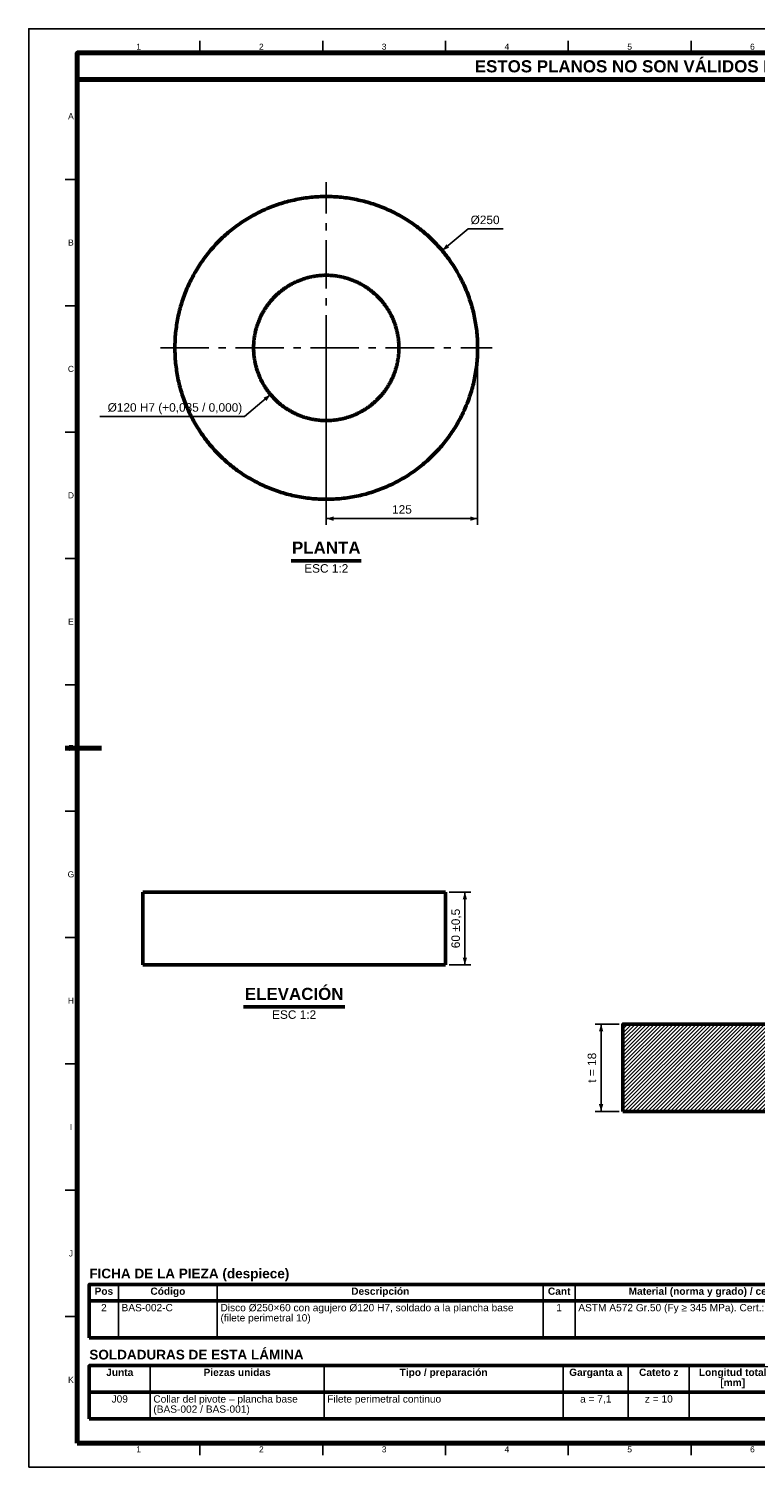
# Model space of a CAD drawing. Header units: millimetres. Extents: x 0 to 841, y 0 to 594.
# Tile 1 of 3: x 0 to 300, y 0 to 594. Entities that reach past the tile are written whole.
import ezdxf
from ezdxf.enums import TextEntityAlignment as Align

# ---------------------------------------------------------------- set-up
doc = ezdxf.new("R2010")
doc.units = ezdxf.units.MM
doc.linetypes.add('EJE', pattern=[31, 20, -4, 3, -4])
for name, color, linetype, lineweight in [('ACH', 7, 'CONTINUOUS', 13), ('COTA', 7, 'CONTINUOUS', 25), ('EJE', 7, 'EJE', 25), ('FINA', 7, 'CONTINUOUS', 25), ('MARCO', 7, 'CONTINUOUS', 70), ('TXT', 7, 'CONTINUOUS', 25), ('VIS', 7, 'CONTINUOUS', 50)]:
    doc.layers.add(name, color=color, linetype=linetype, lineweight=lineweight)
doc.styles.add('STD', font='LiberationSans-Regular.ttf')
doc.styles.add('STDB', font='LiberationSans-Bold.ttf')

msp = doc.modelspace()

# ---------------------------------------------------------------- hatches: boundary and pattern name
at = {"layer": 'ACH'}
h = msp.add_hatch(dxfattribs=at)
h.set_pattern_fill('ANSI31', scale=0.35)
h.paths.add_polyline_path([(245.31, 146.96), (495.31, 146.96), (495.31, 182.96), (245.31, 182.96)])

# ---------------------------------------------------------------- linework, layer by layer
at = {"layer": 'COTA'}
for p, q in [((170.71, 502.39), (181.43, 511.39)), ((181.43, 511.39), (195.88, 511.39)), ((122.83, 460.71), (122.83, 389.21)), ((185.33, 460.71), (185.33, 389.21)), ((99.85, 442.93), (89.13, 433.93)), ((89.13, 433.93), (29.29, 433.93)), ((122.83, 391.71), (185.33, 391.71)), ((173.56, 237.46), (182.56, 237.46)), ((180.06, 207.46), (180.06, 237.46)), ((173.56, 207.46), (182.56, 207.46)), ((243.81, 182.96), (233.81, 182.96)), ((236.31, 146.96), (236.31, 182.96)), ((243.81, 146.96), (233.81, 146.96))]:
    msp.add_line(p, q, dxfattribs=at)
for points in [[(170.71, 502.39), (173.59, 503.63), (172.43, 505.01)], [(99.85, 442.93), (96.97, 441.69), (98.13, 440.31)], [(122.83, 391.71), (125.83, 390.81), (125.83, 392.61)], [(185.33, 391.71), (182.33, 392.61), (182.33, 390.81)], [(180.06, 237.46), (179.16, 234.46), (180.96, 234.46)], [(180.06, 207.46), (180.96, 210.46), (179.16, 210.46)], [(236.31, 182.96), (235.41, 179.96), (237.21, 179.96)], [(236.31, 146.96), (237.21, 149.96), (235.41, 149.96)]]:
    msp.add_solid(points, dxfattribs=at)
at = {"layer": 'EJE'}
for p, q in [((122.83, 393.71), (122.83, 530.71)), ((54.33, 462.21), (191.33, 462.21))]:
    msp.add_line(p, q, dxfattribs=at)
at = {"layer": 'FINA'}
for p, q in [((70.69, 584), (70.69, 589)), ((121.38, 584), (121.38, 589)), ((172.06, 584), (172.06, 589)), ((222.75, 584), (222.75, 589)), ((273.44, 584), (273.44, 589)), ((20, 531.82), (15, 531.82)), ((20, 479.64), (15, 479.64)), ((20, 427.45), (15, 427.45)), ((20, 375.27), (15, 375.27)), ((20, 323.09), (15, 323.09)), ((20, 270.91), (15, 270.91)), ((20, 218.73), (15, 218.73)), ((20, 166.55), (15, 166.55)), ((20, 114.36), (15, 114.36)), ((37.01, 75.5), (37.01, 53.5)), ((77.85, 75.5), (77.85, 53.5)), ((212.38, 75.5), (212.38, 53.5)), ((225.59, 75.5), (225.59, 53.5)), ((25, 68.7), (646, 68.7)), ((20, 62.18), (15, 62.18)), ((50.13, 42), (50.13, 20)), ((121.92, 42), (121.92, 20)), ((220.63, 42), (220.63, 20)), ((247.55, 42), (247.55, 20)), ((272.68, 42), (272.68, 20)), ((25, 31), (646, 31)), ((70.69, 10), (70.69, 5)), ((121.38, 10), (121.38, 5)), ((172.06, 10), (172.06, 5)), ((222.75, 10), (222.75, 5)), ((273.44, 10), (273.44, 5))]:
    msp.add_line(p, q, dxfattribs=at)
msp.add_lwpolyline([(0, 0), (841, 0), (841, 594), (0, 594)], close=True, dxfattribs=at)
at = {"layer": 'MARCO'}
msp.add_line((15, 297), (30, 297), dxfattribs=at)
for points in [[(20, 10), (831, 10), (831, 584), (20, 584)], [(20, 573), (831, 573), (831, 584), (20, 584)]]:
    msp.add_lwpolyline(points, close=True, dxfattribs=at)
at = {"layer": 'VIS'}
for p, q in [((108.37, 374.31), (137.3, 374.31)), ((88.63, 190.06), (130.49, 190.06)), ((25, 75.5), (25, 53.5)), ((25, 53.5), (646, 53.5)), ((25, 42), (25, 20)), ((25, 20), (646, 20))]:
    msp.add_line(p, q, dxfattribs=at)
for points in [[(185.33, 462.21), (185.33, 463), (185.31, 463.78), (185.29, 464.57), (185.25, 465.35), (185.21, 466.14), (185.15, 466.92), (185.09, 467.7), (185.02, 468.49), (184.93, 469.27), (184.84, 470.05), (184.74, 470.83), (184.62, 471.6), (184.5, 472.38), (184.37, 473.15), (184.22, 473.93), (184.07, 474.7), (183.91, 475.46), (183.74, 476.23), (183.56, 477), (183.37, 477.76), (183.17, 478.52), (182.96, 479.27), (182.74, 480.03), (182.51, 480.78), (182.27, 481.53), (182.03, 482.27), (181.77, 483.02), (181.5, 483.75), (181.23, 484.49), (180.94, 485.22), (180.65, 485.95), (180.35, 486.68), (180.03, 487.4), (179.71, 488.11), (179.38, 488.83), (179.04, 489.53), (178.7, 490.24), (178.34, 490.94), (177.98, 491.63), (177.6, 492.32), (177.22, 493.01), (176.83, 493.69), (176.43, 494.37), (176.02, 495.04), (175.6, 495.7), (175.18, 496.36), (174.74, 497.02), (174.3, 497.67), (173.85, 498.31), (173.4, 498.95), (172.93, 499.58), (172.46, 500.21), (171.97, 500.83), (171.49, 501.44), (170.99, 502.05), (170.48, 502.66), (169.97, 503.25), (169.45, 503.84), (168.93, 504.42), (168.39, 505), (167.85, 505.57), (167.3, 506.13), (166.75, 506.69), (166.19, 507.23), (165.62, 507.77), (165.04, 508.31), (164.46, 508.84), (163.87, 509.35), (163.27, 509.87), (162.67, 510.37), (162.06, 510.87), (161.45, 511.36), (160.83, 511.84), (160.2, 512.31), (159.57, 512.78), (158.93, 513.24), (158.29, 513.69), (157.64, 514.13), (156.98, 514.56), (156.32, 514.98), (155.66, 515.4), (154.98, 515.81), (154.31, 516.21), (153.63, 516.6), (152.94, 516.98), (152.25, 517.36), (151.56, 517.72), (150.86, 518.08), (150.15, 518.43), (149.44, 518.77), (148.73, 519.1), (148.01, 519.42), (147.29, 519.73), (146.57, 520.03), (145.84, 520.33), (145.11, 520.61), (144.37, 520.89), (143.63, 521.15), (142.89, 521.41), (142.15, 521.66), (141.4, 521.89), (140.65, 522.12), (139.89, 522.34), (139.13, 522.55), (138.38, 522.75), (137.61, 522.94), (136.85, 523.12), (136.08, 523.29), (135.31, 523.46), (134.54, 523.61), (133.77, 523.75), (133, 523.88), (132.22, 524.01), (131.44, 524.12), (130.67, 524.22), (129.89, 524.31), (129.1, 524.4), (128.32, 524.47), (127.54, 524.54), (126.76, 524.59), (125.97, 524.64), (125.19, 524.67), (124.4, 524.69), (123.62, 524.71), (122.83, 524.71), (122.05, 524.71), (121.26, 524.69), (120.48, 524.67), (119.69, 524.64), (118.91, 524.59), (118.12, 524.54), (117.34, 524.47), (116.56, 524.4), (115.78, 524.31), (115, 524.22), (114.22, 524.12), (113.44, 524.01), (112.67, 523.88), (111.89, 523.75), (111.12, 523.61), (110.35, 523.46), (109.58, 523.29), (108.82, 523.12), (108.05, 522.94), (107.29, 522.75), (106.53, 522.55), (105.77, 522.34), (105.02, 522.12), (104.27, 521.89), (103.52, 521.66), (102.77, 521.41), (102.03, 521.15), (101.29, 520.89), (100.56, 520.61), (99.82, 520.33), (99.1, 520.03), (98.37, 519.73), (97.65, 519.42), (96.93, 519.1), (96.22, 518.77), (95.51, 518.43), (94.81, 518.08), (94.11, 517.72), (93.41, 517.36), (92.72, 516.98), (92.04, 516.6), (91.36, 516.21), (90.68, 515.81), (90.01, 515.4), (89.34, 514.98), (88.68, 514.56), (88.03, 514.13), (87.38, 513.69), (86.73, 513.24), (86.1, 512.78), (85.46, 512.31), (84.84, 511.84), (84.22, 511.36), (83.6, 510.87), (82.99, 510.37), (82.39, 509.87), (81.8, 509.35), (81.21, 508.84), (80.62, 508.31), (80.05, 507.77), (79.48, 507.23), (78.92, 506.69), (78.36, 506.13), (77.81, 505.57), (77.27, 505), (76.74, 504.42), (76.21, 503.84), (75.69, 503.25), (75.18, 502.66), (74.67, 502.05), (74.18, 501.44), (73.69, 500.83), (73.21, 500.21), (72.73, 499.58), (72.27, 498.95), (71.81, 498.31), (71.36, 497.67), (70.92, 497.02), (70.49, 496.36), (70.06, 495.7), (69.64, 495.04), (69.24, 494.37), (68.84, 493.69), (68.45, 493.01), (68.06, 492.32), (67.69, 491.63), (67.32, 490.94), (66.97, 490.24), (66.62, 489.53), (66.28, 488.83), (65.95, 488.11), (65.63, 487.4), (65.32, 486.68), (65.01, 485.95), (64.72, 485.22), (64.44, 484.49), (64.16, 483.75), (63.9, 483.02), (63.64, 482.27), (63.39, 481.53), (63.15, 480.78), (62.92, 480.03), (62.71, 479.27), (62.5, 478.52), (62.3, 477.76), (62.1, 477), (61.92, 476.23), (61.75, 475.46), (61.59, 474.7), (61.44, 473.93), (61.3, 473.15), (61.16, 472.38), (61.04, 471.6), (60.93, 470.83), (60.82, 470.05), (60.73, 469.27), (60.65, 468.49), (60.57, 467.7), (60.51, 466.92), (60.46, 466.14), (60.41, 465.35), (60.38, 464.57), (60.35, 463.78), (60.34, 463), (60.33, 462.21), (60.34, 461.43), (60.35, 460.64), (60.38, 459.86), (60.41, 459.07), (60.46, 458.29), (60.51, 457.51), (60.57, 456.72), (60.65, 455.94), (60.73, 455.16), (60.82, 454.38), (60.93, 453.6), (61.04, 452.83), (61.16, 452.05), (61.3, 451.28), (61.44, 450.5), (61.59, 449.73), (61.75, 448.96), (61.92, 448.2), (62.1, 447.43), (62.3, 446.67), (62.5, 445.91), (62.71, 445.15), (62.92, 444.4), (63.15, 443.65), (63.39, 442.9), (63.64, 442.16), (63.9, 441.41), (64.16, 440.67), (64.44, 439.94), (64.72, 439.21), (65.01, 438.48), (65.32, 437.75), (65.63, 437.03), (65.95, 436.32), (66.28, 435.6), (66.62, 434.89), (66.97, 434.19), (67.32, 433.49), (67.69, 432.8), (68.06, 432.1), (68.45, 431.42), (68.84, 430.74), (69.24, 430.06), (69.64, 429.39), (70.06, 428.73), (70.49, 428.06), (70.92, 427.41), (71.36, 426.76), (71.81, 426.12), (72.27, 425.48), (72.73, 424.85), (73.21, 424.22), (73.69, 423.6), (74.18, 422.98), (74.67, 422.38), (75.18, 421.77), (75.69, 421.18), (76.21, 420.59), (76.74, 420.01), (77.27, 419.43), (77.81, 418.86), (78.36, 418.3), (78.92, 417.74), (79.48, 417.19), (80.05, 416.65), (80.62, 416.12), (81.21, 415.59), (81.8, 415.07), (82.39, 414.56), (82.99, 414.06), (83.6, 413.56), (84.22, 413.07), (84.84, 412.59), (85.46, 412.12), (86.1, 411.65), (86.73, 411.19), (87.38, 410.74), (88.03, 410.3), (88.68, 409.87), (89.34, 409.44), (90.01, 409.03), (90.68, 408.62), (91.36, 408.22), (92.04, 407.83), (92.72, 407.45), (93.41, 407.07), (94.11, 406.71), (94.81, 406.35), (95.51, 406), (96.22, 405.66), (96.93, 405.33), (97.65, 405.01), (98.37, 404.7), (99.1, 404.4), (99.82, 404.1), (100.56, 403.82), (101.29, 403.54), (102.03, 403.28), (102.77, 403.02), (103.52, 402.77), (104.27, 402.54), (105.02, 402.31), (105.77, 402.09), (106.53, 401.88), (107.29, 401.68), (108.05, 401.49), (108.82, 401.31), (109.58, 401.14), (110.35, 400.97), (111.12, 400.82), (111.89, 400.68), (112.67, 400.55), (113.44, 400.42), (114.22, 400.31), (115, 400.21), (115.78, 400.11), (116.56, 400.03), (117.34, 399.96), (118.12, 399.89), (118.91, 399.84), (119.69, 399.79), (120.48, 399.76), (121.26, 399.73), (122.05, 399.72), (122.83, 399.71), (123.62, 399.72), (124.4, 399.73), (125.19, 399.76), (125.97, 399.79), (126.76, 399.84), (127.54, 399.89), (128.32, 399.96), (129.1, 400.03), (129.89, 400.11), (130.67, 400.21), (131.44, 400.31), (132.22, 400.42), (133, 400.55), (133.77, 400.68), (134.54, 400.82), (135.31, 400.97), (136.08, 401.14), (136.85, 401.31), (137.61, 401.49), (138.38, 401.68), (139.13, 401.88), (139.89, 402.09), (140.65, 402.31), (141.4, 402.54), (142.15, 402.77), (142.89, 403.02), (143.63, 403.28), (144.37, 403.54), (145.11, 403.82), (145.84, 404.1), (146.57, 404.4), (147.29, 404.7), (148.01, 405.01), (148.73, 405.33), (149.44, 405.66), (150.15, 406), (150.86, 406.35), (151.56, 406.71), (152.25, 407.07), (152.94, 407.45), (153.63, 407.83), (154.31, 408.22), (154.98, 408.62), (155.66, 409.03), (156.32, 409.44), (156.98, 409.87), (157.64, 410.3), (158.29, 410.74), (158.93, 411.19), (159.57, 411.65), (160.2, 412.12), (160.83, 412.59), (161.45, 413.07), (162.06, 413.56), (162.67, 414.06), (163.27, 414.56), (163.87, 415.07), (164.46, 415.59), (165.04, 416.12), (165.62, 416.65), (166.19, 417.19), (166.75, 417.74), (167.3, 418.3), (167.85, 418.86), (168.39, 419.43), (168.93, 420.01), (169.45, 420.59), (169.97, 421.18), (170.48, 421.77), (170.99, 422.38), (171.49, 422.98), (171.97, 423.6), (172.46, 424.22), (172.93, 424.85), (173.4, 425.48), (173.85, 426.12), (174.3, 426.76), (174.74, 427.41), (175.18, 428.06), (175.6, 428.73), (176.02, 429.39), (176.43, 430.06), (176.83, 430.74), (177.22, 431.42), (177.6, 432.1), (177.98, 432.8), (178.34, 433.49), (178.7, 434.19), (179.04, 434.89), (179.38, 435.6), (179.71, 436.32), (180.03, 437.03), (180.35, 437.75), (180.65, 438.48), (180.94, 439.21), (181.23, 439.94), (181.5, 440.67), (181.77, 441.41), (182.03, 442.16), (182.27, 442.9), (182.51, 443.65), (182.74, 444.4), (182.96, 445.15), (183.17, 445.91), (183.37, 446.67), (183.56, 447.43), (183.74, 448.2), (183.91, 448.96), (184.07, 449.73), (184.22, 450.5), (184.37, 451.28), (184.5, 452.05), (184.62, 452.83), (184.74, 453.6), (184.84, 454.38), (184.93, 455.16), (185.02, 455.94), (185.09, 456.72), (185.15, 457.51), (185.21, 458.29), (185.25, 459.07), (185.29, 459.86), (185.31, 460.64), (185.33, 461.43), (185.33, 462.21)], [(152.83, 462.21), (152.83, 461.84), (152.82, 461.46), (152.81, 461.08), (152.79, 460.71), (152.77, 460.33), (152.75, 459.95), (152.72, 459.58), (152.68, 459.2), (152.64, 458.83), (152.6, 458.45), (152.55, 458.08), (152.49, 457.71), (152.43, 457.34), (152.37, 456.96), (152.3, 456.59), (152.23, 456.22), (152.15, 455.85), (152.07, 455.49), (151.98, 455.12), (151.89, 454.75), (151.79, 454.39), (151.69, 454.03), (151.59, 453.66), (151.48, 453.3), (151.36, 452.94), (151.24, 452.59), (151.12, 452.23), (150.99, 451.87), (150.86, 451.52), (150.73, 451.17), (150.58, 450.82), (150.44, 450.47), (150.29, 450.13), (150.14, 449.78), (149.98, 449.44), (149.81, 449.1), (149.65, 448.76), (149.48, 448.43), (149.3, 448.09), (149.12, 447.76), (148.94, 447.43), (148.75, 447.11), (148.56, 446.78), (148.36, 446.46), (148.16, 446.14), (147.96, 445.82), (147.75, 445.51), (147.54, 445.2), (147.32, 444.89), (147.1, 444.58), (146.88, 444.28), (146.65, 443.98), (146.42, 443.68), (146.19, 443.38), (145.95, 443.09), (145.71, 442.8), (145.46, 442.52), (145.21, 442.23), (144.96, 441.95), (144.7, 441.68), (144.44, 441.4), (144.18, 441.13), (143.91, 440.87), (143.64, 440.61), (143.37, 440.35), (143.09, 440.09), (142.81, 439.84), (142.53, 439.59), (142.24, 439.34), (141.95, 439.1), (141.66, 438.86), (141.37, 438.63), (141.07, 438.39), (140.77, 438.17), (140.47, 437.94), (140.16, 437.72), (139.85, 437.51), (139.54, 437.3), (139.22, 437.09), (138.91, 436.88), (138.59, 436.68), (138.27, 436.49), (137.94, 436.3), (137.61, 436.11), (137.28, 435.93), (136.95, 435.75), (136.62, 435.57), (136.28, 435.4), (135.95, 435.23), (135.61, 435.07), (135.26, 434.91), (134.92, 434.76), (134.57, 434.61), (134.23, 434.46), (133.88, 434.32), (133.52, 434.18), (133.17, 434.05), (132.82, 433.92), (132.46, 433.8), (132.1, 433.68), (131.74, 433.57), (131.38, 433.46), (131.02, 433.35), (130.66, 433.25), (130.29, 433.16), (129.93, 433.07), (129.56, 432.98), (129.19, 432.9), (128.82, 432.82), (128.45, 432.75), (128.08, 432.68), (127.71, 432.61), (127.34, 432.55), (126.97, 432.5), (126.59, 432.45), (126.22, 432.41), (125.84, 432.37), (125.47, 432.33), (125.09, 432.3), (124.72, 432.27), (124.34, 432.25), (123.96, 432.24), (123.59, 432.22), (123.21, 432.22), (122.83, 432.21), (122.45, 432.22), (122.08, 432.22), (121.7, 432.24), (121.32, 432.25), (120.95, 432.27), (120.57, 432.3), (120.2, 432.33), (119.82, 432.37), (119.45, 432.41), (119.07, 432.45), (118.7, 432.5), (118.33, 432.55), (117.95, 432.61), (117.58, 432.68), (117.21, 432.75), (116.84, 432.82), (116.47, 432.9), (116.1, 432.98), (115.74, 433.07), (115.37, 433.16), (115.01, 433.25), (114.64, 433.35), (114.28, 433.46), (113.92, 433.57), (113.56, 433.68), (113.2, 433.8), (112.85, 433.92), (112.49, 434.05), (112.14, 434.18), (111.79, 434.32), (111.44, 434.46), (111.09, 434.61), (110.74, 434.76), (110.4, 434.91), (110.06, 435.07), (109.72, 435.23), (109.38, 435.4), (109.04, 435.57), (108.71, 435.75), (108.38, 435.93), (108.05, 436.11), (107.72, 436.3), (107.4, 436.49), (107.08, 436.68), (106.76, 436.88), (106.44, 437.09), (106.13, 437.3), (105.81, 437.51), (105.5, 437.72), (105.2, 437.94), (104.89, 438.17), (104.59, 438.39), (104.3, 438.63), (104, 438.86), (103.71, 439.1), (103.42, 439.34), (103.13, 439.59), (102.85, 439.84), (102.57, 440.09), (102.3, 440.35), (102.02, 440.61), (101.75, 440.87), (101.49, 441.13), (101.22, 441.4), (100.96, 441.68), (100.71, 441.95), (100.45, 442.23), (100.2, 442.52), (99.96, 442.8), (99.72, 443.09), (99.48, 443.38), (99.24, 443.68), (99.01, 443.98), (98.78, 444.28), (98.56, 444.58), (98.34, 444.89), (98.13, 445.2), (97.91, 445.51), (97.71, 445.82), (97.5, 446.14), (97.3, 446.46), (97.11, 446.78), (96.91, 447.11), (96.73, 447.43), (96.54, 447.76), (96.36, 448.09), (96.19, 448.43), (96.02, 448.76), (95.85, 449.1), (95.69, 449.44), (95.53, 449.78), (95.37, 450.13), (95.22, 450.47), (95.08, 450.82), (94.94, 451.17), (94.8, 451.52), (94.67, 451.87), (94.54, 452.23), (94.42, 452.59), (94.3, 452.94), (94.19, 453.3), (94.08, 453.66), (93.97, 454.03), (93.87, 454.39), (93.77, 454.75), (93.68, 455.12), (93.6, 455.49), (93.51, 455.85), (93.44, 456.22), (93.36, 456.59), (93.29, 456.96), (93.23, 457.34), (93.17, 457.71), (93.12, 458.08), (93.07, 458.45), (93.02, 458.83), (92.98, 459.2), (92.95, 459.58), (92.92, 459.95), (92.89, 460.33), (92.87, 460.71), (92.85, 461.08), (92.84, 461.46), (92.83, 461.84), (92.83, 462.21), (92.83, 462.59), (92.84, 462.97), (92.85, 463.34), (92.87, 463.72), (92.89, 464.1), (92.92, 464.47), (92.95, 464.85), (92.98, 465.23), (93.02, 465.6), (93.07, 465.97), (93.12, 466.35), (93.17, 466.72), (93.23, 467.09), (93.29, 467.46), (93.36, 467.84), (93.44, 468.21), (93.51, 468.57), (93.6, 468.94), (93.68, 469.31), (93.77, 469.67), (93.87, 470.04), (93.97, 470.4), (94.08, 470.76), (94.19, 471.13), (94.3, 471.48), (94.42, 471.84), (94.54, 472.2), (94.67, 472.55), (94.8, 472.91), (94.94, 473.26), (95.08, 473.61), (95.22, 473.96), (95.37, 474.3), (95.53, 474.65), (95.69, 474.99), (95.85, 475.33), (96.02, 475.67), (96.19, 476), (96.36, 476.34), (96.54, 476.67), (96.73, 477), (96.91, 477.32), (97.11, 477.65), (97.3, 477.97), (97.5, 478.29), (97.71, 478.61), (97.91, 478.92), (98.13, 479.23), (98.34, 479.54), (98.56, 479.85), (98.78, 480.15), (99.01, 480.45), (99.24, 480.75), (99.48, 481.05), (99.72, 481.34), (99.96, 481.63), (100.2, 481.91), (100.45, 482.19), (100.71, 482.47), (100.96, 482.75), (101.22, 483.02), (101.49, 483.29), (101.75, 483.56), (102.02, 483.82), (102.3, 484.08), (102.57, 484.34), (102.85, 484.59), (103.13, 484.84), (103.42, 485.09), (103.71, 485.33), (104, 485.57), (104.3, 485.8), (104.59, 486.03), (104.89, 486.26), (105.2, 486.48), (105.5, 486.7), (105.81, 486.92), (106.13, 487.13), (106.44, 487.34), (106.76, 487.54), (107.08, 487.74), (107.4, 487.94), (107.72, 488.13), (108.05, 488.32), (108.38, 488.5), (108.71, 488.68), (109.04, 488.86), (109.38, 489.03), (109.72, 489.2), (110.06, 489.36), (110.4, 489.52), (110.74, 489.67), (111.09, 489.82), (111.44, 489.97), (111.79, 490.11), (112.14, 490.24), (112.49, 490.38), (112.85, 490.5), (113.2, 490.63), (113.56, 490.75), (113.92, 490.86), (114.28, 490.97), (114.64, 491.08), (115.01, 491.18), (115.37, 491.27), (115.74, 491.36), (116.1, 491.45), (116.47, 491.53), (116.84, 491.61), (117.21, 491.68), (117.58, 491.75), (117.95, 491.81), (118.33, 491.87), (118.7, 491.93), (119.07, 491.98), (119.45, 492.02), (119.82, 492.06), (120.2, 492.1), (120.57, 492.13), (120.95, 492.16), (121.32, 492.18), (121.7, 492.19), (122.08, 492.2), (122.45, 492.21), (122.83, 492.21), (123.21, 492.21), (123.59, 492.2), (123.96, 492.19), (124.34, 492.18), (124.72, 492.16), (125.09, 492.13), (125.47, 492.1), (125.84, 492.06), (126.22, 492.02), (126.59, 491.98), (126.97, 491.93), (127.34, 491.87), (127.71, 491.81), (128.08, 491.75), (128.45, 491.68), (128.82, 491.61), (129.19, 491.53), (129.56, 491.45), (129.93, 491.36), (130.29, 491.27), (130.66, 491.18), (131.02, 491.08), (131.38, 490.97), (131.74, 490.86), (132.1, 490.75), (132.46, 490.63), (132.82, 490.5), (133.17, 490.38), (133.52, 490.24), (133.88, 490.11), (134.23, 489.97), (134.57, 489.82), (134.92, 489.67), (135.26, 489.52), (135.61, 489.36), (135.95, 489.2), (136.28, 489.03), (136.62, 488.86), (136.95, 488.68), (137.28, 488.5), (137.61, 488.32), (137.94, 488.13), (138.27, 487.94), (138.59, 487.74), (138.91, 487.54), (139.22, 487.34), (139.54, 487.13), (139.85, 486.92), (140.16, 486.7), (140.47, 486.48), (140.77, 486.26), (141.07, 486.03), (141.37, 485.8), (141.66, 485.57), (141.95, 485.33), (142.24, 485.09), (142.53, 484.84), (142.81, 484.59), (143.09, 484.34), (143.37, 484.08), (143.64, 483.82), (143.91, 483.56), (144.18, 483.29), (144.44, 483.02), (144.7, 482.75), (144.96, 482.47), (145.21, 482.19), (145.46, 481.91), (145.71, 481.63), (145.95, 481.34), (146.19, 481.05), (146.42, 480.75), (146.65, 480.45), (146.88, 480.15), (147.1, 479.85), (147.32, 479.54), (147.54, 479.23), (147.75, 478.92), (147.96, 478.61), (148.16, 478.29), (148.36, 477.97), (148.56, 477.65), (148.75, 477.32), (148.94, 477), (149.12, 476.67), (149.3, 476.34), (149.48, 476), (149.65, 475.67), (149.81, 475.33), (149.98, 474.99), (150.14, 474.65), (150.29, 474.3), (150.44, 473.96), (150.58, 473.61), (150.73, 473.26), (150.86, 472.91), (150.99, 472.55), (151.12, 472.2), (151.24, 471.84), (151.36, 471.48), (151.48, 471.13), (151.59, 470.76), (151.69, 470.4), (151.79, 470.04), (151.89, 469.67), (151.98, 469.31), (152.07, 468.94), (152.15, 468.57), (152.23, 468.21), (152.3, 467.84), (152.37, 467.46), (152.43, 467.09), (152.49, 466.72), (152.55, 466.35), (152.6, 465.97), (152.64, 465.6), (152.68, 465.23), (152.72, 464.85), (152.75, 464.47), (152.77, 464.1), (152.79, 463.72), (152.81, 463.34), (152.82, 462.97), (152.83, 462.59), (152.83, 462.21)], [(47.06, 237.46), (47.36, 237.46), (47.66, 237.46), (47.96, 237.46), (48.26, 237.46), (48.56, 237.46), (48.86, 237.46), (49.16, 237.46), (49.46, 237.46), (49.76, 237.46), (50.06, 237.46), (50.36, 237.46), (50.66, 237.46), (50.96, 237.46), (51.26, 237.46), (51.56, 237.46), (51.86, 237.46), (52.16, 237.46), (52.46, 237.46), (52.76, 237.46), (53.06, 237.46), (53.37, 237.46), (53.67, 237.46), (53.97, 237.46), (54.27, 237.46), (54.57, 237.46), (54.87, 237.46), (55.17, 237.46), (55.47, 237.46), (55.77, 237.46), (56.07, 237.46), (56.37, 237.46), (56.67, 237.46), (56.97, 237.46), (57.27, 237.46), (57.57, 237.46), (57.87, 237.46), (58.17, 237.46), (58.47, 237.46), (58.77, 237.46), (59.07, 237.46), (59.37, 237.46), (59.68, 237.46), (59.98, 237.46), (60.28, 237.46), (60.58, 237.46), (60.88, 237.46), (61.18, 237.46), (61.48, 237.46), (61.78, 237.46), (62.08, 237.46), (62.38, 237.46), (62.68, 237.46), (62.98, 237.46), (63.28, 237.46), (63.58, 237.46), (63.88, 237.46), (64.18, 237.46), (64.48, 237.46), (64.78, 237.46), (65.08, 237.46), (65.38, 237.46), (65.68, 237.46), (65.99, 237.46), (66.29, 237.46), (66.59, 237.46), (66.89, 237.46), (67.19, 237.46), (67.49, 237.46), (67.79, 237.46), (68.09, 237.46), (68.39, 237.46), (68.69, 237.46), (68.99, 237.46), (69.29, 237.46), (69.59, 237.46), (69.89, 237.46), (70.19, 237.46), (70.49, 237.46), (70.79, 237.46), (71.09, 237.46), (71.39, 237.46), (71.69, 237.46), (72, 237.46), (72.3, 237.46), (72.6, 237.46), (72.9, 237.46), (73.2, 237.46), (73.5, 237.46), (73.8, 237.46), (74.1, 237.46), (74.4, 237.46), (74.7, 237.46), (75, 237.46), (75.3, 237.46), (75.6, 237.46), (75.9, 237.46), (76.2, 237.46), (76.5, 237.46), (76.8, 237.46), (77.1, 237.46), (77.4, 237.46), (77.7, 237.46), (78, 237.46), (78.31, 237.46), (78.61, 237.46), (78.91, 237.46), (79.21, 237.46), (79.51, 237.46), (79.81, 237.46), (80.11, 237.46), (80.41, 237.46), (80.71, 237.46), (81.01, 237.46), (81.31, 237.46), (81.61, 237.46), (81.91, 237.46), (82.21, 237.46), (82.51, 237.46), (82.81, 237.46), (83.11, 237.46), (83.41, 237.46), (83.71, 237.46), (84.01, 237.46), (84.31, 237.46), (84.62, 237.46), (84.92, 237.46), (85.22, 237.46), (85.52, 237.46), (85.82, 237.46), (86.12, 237.46), (86.42, 237.46), (86.72, 237.46), (87.02, 237.46), (87.32, 237.46), (87.62, 237.46), (87.92, 237.46), (88.22, 237.46), (88.52, 237.46), (88.82, 237.46), (89.12, 237.46), (89.42, 237.46), (89.72, 237.46), (90.02, 237.46), (90.32, 237.46), (90.62, 237.46), (90.93, 237.46), (91.23, 237.46), (91.53, 237.46), (91.83, 237.46), (92.13, 237.46), (92.43, 237.46), (92.73, 237.46), (93.03, 237.46), (93.33, 237.46), (93.63, 237.46), (93.93, 237.46), (94.23, 237.46), (94.53, 237.46), (94.83, 237.46), (95.13, 237.46), (95.43, 237.46), (95.73, 237.46), (96.03, 237.46), (96.33, 237.46), (96.63, 237.46), (96.93, 237.46), (97.24, 237.46), (97.54, 237.46), (97.84, 237.46), (98.14, 237.46), (98.44, 237.46), (98.74, 237.46), (99.04, 237.46), (99.34, 237.46), (99.64, 237.46), (99.94, 237.46), (100.24, 237.46), (100.54, 237.46), (100.84, 237.46), (101.14, 237.46), (101.44, 237.46), (101.74, 237.46), (102.04, 237.46), (102.34, 237.46), (102.64, 237.46), (102.94, 237.46), (103.25, 237.46), (103.55, 237.46), (103.85, 237.46), (104.15, 237.46), (104.45, 237.46), (104.75, 237.46), (105.05, 237.46), (105.35, 237.46), (105.65, 237.46), (105.95, 237.46), (106.25, 237.46), (106.55, 237.46), (106.85, 237.46), (107.15, 237.46), (107.45, 237.46), (107.75, 237.46), (108.05, 237.46), (108.35, 237.46), (108.65, 237.46), (108.95, 237.46), (109.25, 237.46), (109.56, 237.46), (109.86, 237.46), (110.16, 237.46), (110.46, 237.46), (110.76, 237.46), (111.06, 237.46), (111.36, 237.46), (111.66, 237.46), (111.96, 237.46), (112.26, 237.46), (112.56, 237.46), (112.86, 237.46), (113.16, 237.46), (113.46, 237.46), (113.76, 237.46), (114.06, 237.46), (114.36, 237.46), (114.66, 237.46), (114.96, 237.46), (115.26, 237.46), (115.56, 237.46), (115.87, 237.46), (116.17, 237.46), (116.47, 237.46), (116.77, 237.46), (117.07, 237.46), (117.37, 237.46), (117.67, 237.46), (117.97, 237.46), (118.27, 237.46), (118.57, 237.46), (118.87, 237.46), (119.17, 237.46), (119.47, 237.46), (119.77, 237.46), (120.07, 237.46), (120.37, 237.46), (120.67, 237.46), (120.97, 237.46), (121.27, 237.46), (121.57, 237.46), (121.87, 237.46), (122.18, 237.46), (122.48, 237.46), (122.78, 237.46), (123.08, 237.46), (123.38, 237.46), (123.68, 237.46), (123.98, 237.46), (124.28, 237.46), (124.58, 237.46), (124.88, 237.46), (125.18, 237.46), (125.48, 237.46), (125.78, 237.46), (126.08, 237.46), (126.38, 237.46), (126.68, 237.46), (126.98, 237.46), (127.28, 237.46), (127.58, 237.46), (127.88, 237.46), (128.18, 237.46), (128.49, 237.46), (128.79, 237.46), (129.09, 237.46), (129.39, 237.46), (129.69, 237.46), (129.99, 237.46), (130.29, 237.46), (130.59, 237.46), (130.89, 237.46), (131.19, 237.46), (131.49, 237.46), (131.79, 237.46), (132.09, 237.46), (132.39, 237.46), (132.69, 237.46), (132.99, 237.46), (133.29, 237.46), (133.59, 237.46), (133.89, 237.46), (134.19, 237.46), (134.5, 237.46), (134.8, 237.46), (135.1, 237.46), (135.4, 237.46), (135.7, 237.46), (136, 237.46), (136.3, 237.46), (136.6, 237.46), (136.9, 237.46), (137.2, 237.46), (137.5, 237.46), (137.8, 237.46), (138.1, 237.46), (138.4, 237.46), (138.7, 237.46), (139, 237.46), (139.3, 237.46), (139.6, 237.46), (139.9, 237.46), (140.2, 237.46), (140.5, 237.46), (140.81, 237.46), (141.11, 237.46), (141.41, 237.46), (141.71, 237.46), (142.01, 237.46), (142.31, 237.46), (142.61, 237.46), (142.91, 237.46), (143.21, 237.46), (143.51, 237.46), (143.81, 237.46), (144.11, 237.46), (144.41, 237.46), (144.71, 237.46), (145.01, 237.46), (145.31, 237.46), (145.61, 237.46), (145.91, 237.46), (146.21, 237.46), (146.51, 237.46), (146.81, 237.46), (147.12, 237.46), (147.42, 237.46), (147.72, 237.46), (148.02, 237.46), (148.32, 237.46), (148.62, 237.46), (148.92, 237.46), (149.22, 237.46), (149.52, 237.46), (149.82, 237.46), (150.12, 237.46), (150.42, 237.46), (150.72, 237.46), (151.02, 237.46), (151.32, 237.46), (151.62, 237.46), (151.92, 237.46), (152.22, 237.46), (152.52, 237.46), (152.82, 237.46), (153.12, 237.46), (153.43, 237.46), (153.73, 237.46), (154.03, 237.46), (154.33, 237.46), (154.63, 237.46), (154.93, 237.46), (155.23, 237.46), (155.53, 237.46), (155.83, 237.46), (156.13, 237.46), (156.43, 237.46), (156.73, 237.46), (157.03, 237.46), (157.33, 237.46), (157.63, 237.46), (157.93, 237.46), (158.23, 237.46), (158.53, 237.46), (158.83, 237.46), (159.13, 237.46), (159.43, 237.46), (159.74, 237.46), (160.04, 237.46), (160.34, 237.46), (160.64, 237.46), (160.94, 237.46), (161.24, 237.46), (161.54, 237.46), (161.84, 237.46), (162.14, 237.46), (162.44, 237.46), (162.74, 237.46), (163.04, 237.46), (163.34, 237.46), (163.64, 237.46), (163.94, 237.46), (164.24, 237.46), (164.54, 237.46), (164.84, 237.46), (165.14, 237.46), (165.44, 237.46), (165.75, 237.46), (166.05, 237.46), (166.35, 237.46), (166.65, 237.46), (166.95, 237.46), (167.25, 237.46), (167.55, 237.46), (167.85, 237.46), (168.15, 237.46), (168.45, 237.46), (168.75, 237.46), (169.05, 237.46), (169.35, 237.46), (169.65, 237.46), (169.95, 237.46), (170.25, 237.46), (170.55, 237.46), (170.85, 237.46), (171.15, 237.46), (171.45, 237.46), (171.75, 237.46), (172.06, 237.46)], [(47.06, 237.46), (47.06, 207.46)], [(172.06, 207.46), (172.06, 237.46)], [(47.06, 207.46), (47.36, 207.46), (47.66, 207.46), (47.96, 207.46), (48.26, 207.46), (48.56, 207.46), (48.86, 207.46), (49.16, 207.46), (49.46, 207.46), (49.76, 207.46), (50.06, 207.46), (50.36, 207.46), (50.66, 207.46), (50.96, 207.46), (51.26, 207.46), (51.56, 207.46), (51.86, 207.46), (52.16, 207.46), (52.46, 207.46), (52.76, 207.46), (53.06, 207.46), (53.37, 207.46), (53.67, 207.46), (53.97, 207.46), (54.27, 207.46), (54.57, 207.46), (54.87, 207.46), (55.17, 207.46), (55.47, 207.46), (55.77, 207.46), (56.07, 207.46), (56.37, 207.46), (56.67, 207.46), (56.97, 207.46), (57.27, 207.46), (57.57, 207.46), (57.87, 207.46), (58.17, 207.46), (58.47, 207.46), (58.77, 207.46), (59.07, 207.46), (59.37, 207.46), (59.68, 207.46), (59.98, 207.46), (60.28, 207.46), (60.58, 207.46), (60.88, 207.46), (61.18, 207.46), (61.48, 207.46), (61.78, 207.46), (62.08, 207.46), (62.38, 207.46), (62.68, 207.46), (62.98, 207.46), (63.28, 207.46), (63.58, 207.46), (63.88, 207.46), (64.18, 207.46), (64.48, 207.46), (64.78, 207.46), (65.08, 207.46), (65.38, 207.46), (65.68, 207.46), (65.99, 207.46), (66.29, 207.46), (66.59, 207.46), (66.89, 207.46), (67.19, 207.46), (67.49, 207.46), (67.79, 207.46), (68.09, 207.46), (68.39, 207.46), (68.69, 207.46), (68.99, 207.46), (69.29, 207.46), (69.59, 207.46), (69.89, 207.46), (70.19, 207.46), (70.49, 207.46), (70.79, 207.46), (71.09, 207.46), (71.39, 207.46), (71.69, 207.46), (72, 207.46), (72.3, 207.46), (72.6, 207.46), (72.9, 207.46), (73.2, 207.46), (73.5, 207.46), (73.8, 207.46), (74.1, 207.46), (74.4, 207.46), (74.7, 207.46), (75, 207.46), (75.3, 207.46), (75.6, 207.46), (75.9, 207.46), (76.2, 207.46), (76.5, 207.46), (76.8, 207.46), (77.1, 207.46), (77.4, 207.46), (77.7, 207.46), (78, 207.46), (78.31, 207.46), (78.61, 207.46), (78.91, 207.46), (79.21, 207.46), (79.51, 207.46), (79.81, 207.46), (80.11, 207.46), (80.41, 207.46), (80.71, 207.46), (81.01, 207.46), (81.31, 207.46), (81.61, 207.46), (81.91, 207.46), (82.21, 207.46), (82.51, 207.46), (82.81, 207.46), (83.11, 207.46), (83.41, 207.46), (83.71, 207.46), (84.01, 207.46), (84.31, 207.46), (84.62, 207.46), (84.92, 207.46), (85.22, 207.46), (85.52, 207.46), (85.82, 207.46), (86.12, 207.46), (86.42, 207.46), (86.72, 207.46), (87.02, 207.46), (87.32, 207.46), (87.62, 207.46), (87.92, 207.46), (88.22, 207.46), (88.52, 207.46), (88.82, 207.46), (89.12, 207.46), (89.42, 207.46), (89.72, 207.46), (90.02, 207.46), (90.32, 207.46), (90.62, 207.46), (90.93, 207.46), (91.23, 207.46), (91.53, 207.46), (91.83, 207.46), (92.13, 207.46), (92.43, 207.46), (92.73, 207.46), (93.03, 207.46), (93.33, 207.46), (93.63, 207.46), (93.93, 207.46), (94.23, 207.46), (94.53, 207.46), (94.83, 207.46), (95.13, 207.46), (95.43, 207.46), (95.73, 207.46), (96.03, 207.46), (96.33, 207.46), (96.63, 207.46), (96.93, 207.46), (97.24, 207.46), (97.54, 207.46), (97.84, 207.46), (98.14, 207.46), (98.44, 207.46), (98.74, 207.46), (99.04, 207.46), (99.34, 207.46), (99.64, 207.46), (99.94, 207.46), (100.24, 207.46), (100.54, 207.46), (100.84, 207.46), (101.14, 207.46), (101.44, 207.46), (101.74, 207.46), (102.04, 207.46), (102.34, 207.46), (102.64, 207.46), (102.94, 207.46), (103.25, 207.46), (103.55, 207.46), (103.85, 207.46), (104.15, 207.46), (104.45, 207.46), (104.75, 207.46), (105.05, 207.46), (105.35, 207.46), (105.65, 207.46), (105.95, 207.46), (106.25, 207.46), (106.55, 207.46), (106.85, 207.46), (107.15, 207.46), (107.45, 207.46), (107.75, 207.46), (108.05, 207.46), (108.35, 207.46), (108.65, 207.46), (108.95, 207.46), (109.25, 207.46), (109.56, 207.46), (109.86, 207.46), (110.16, 207.46), (110.46, 207.46), (110.76, 207.46), (111.06, 207.46), (111.36, 207.46), (111.66, 207.46), (111.96, 207.46), (112.26, 207.46), (112.56, 207.46), (112.86, 207.46), (113.16, 207.46), (113.46, 207.46), (113.76, 207.46), (114.06, 207.46), (114.36, 207.46), (114.66, 207.46), (114.96, 207.46), (115.26, 207.46), (115.56, 207.46), (115.87, 207.46), (116.17, 207.46), (116.47, 207.46), (116.77, 207.46), (117.07, 207.46), (117.37, 207.46), (117.67, 207.46), (117.97, 207.46), (118.27, 207.46), (118.57, 207.46), (118.87, 207.46), (119.17, 207.46), (119.47, 207.46), (119.77, 207.46), (120.07, 207.46), (120.37, 207.46), (120.67, 207.46), (120.97, 207.46), (121.27, 207.46), (121.57, 207.46), (121.87, 207.46), (122.18, 207.46), (122.48, 207.46), (122.78, 207.46), (123.08, 207.46), (123.38, 207.46), (123.68, 207.46), (123.98, 207.46), (124.28, 207.46), (124.58, 207.46), (124.88, 207.46), (125.18, 207.46), (125.48, 207.46), (125.78, 207.46), (126.08, 207.46), (126.38, 207.46), (126.68, 207.46), (126.98, 207.46), (127.28, 207.46), (127.58, 207.46), (127.88, 207.46), (128.18, 207.46), (128.49, 207.46), (128.79, 207.46), (129.09, 207.46), (129.39, 207.46), (129.69, 207.46), (129.99, 207.46), (130.29, 207.46), (130.59, 207.46), (130.89, 207.46), (131.19, 207.46), (131.49, 207.46), (131.79, 207.46), (132.09, 207.46), (132.39, 207.46), (132.69, 207.46), (132.99, 207.46), (133.29, 207.46), (133.59, 207.46), (133.89, 207.46), (134.19, 207.46), (134.5, 207.46), (134.8, 207.46), (135.1, 207.46), (135.4, 207.46), (135.7, 207.46), (136, 207.46), (136.3, 207.46), (136.6, 207.46), (136.9, 207.46), (137.2, 207.46), (137.5, 207.46), (137.8, 207.46), (138.1, 207.46), (138.4, 207.46), (138.7, 207.46), (139, 207.46), (139.3, 207.46), (139.6, 207.46), (139.9, 207.46), (140.2, 207.46), (140.5, 207.46), (140.81, 207.46), (141.11, 207.46), (141.41, 207.46), (141.71, 207.46), (142.01, 207.46), (142.31, 207.46), (142.61, 207.46), (142.91, 207.46), (143.21, 207.46), (143.51, 207.46), (143.81, 207.46), (144.11, 207.46), (144.41, 207.46), (144.71, 207.46), (145.01, 207.46), (145.31, 207.46), (145.61, 207.46), (145.91, 207.46), (146.21, 207.46), (146.51, 207.46), (146.81, 207.46), (147.12, 207.46), (147.42, 207.46), (147.72, 207.46), (148.02, 207.46), (148.32, 207.46), (148.62, 207.46), (148.92, 207.46), (149.22, 207.46), (149.52, 207.46), (149.82, 207.46), (150.12, 207.46), (150.42, 207.46), (150.72, 207.46), (151.02, 207.46), (151.32, 207.46), (151.62, 207.46), (151.92, 207.46), (152.22, 207.46), (152.52, 207.46), (152.82, 207.46), (153.12, 207.46), (153.43, 207.46), (153.73, 207.46), (154.03, 207.46), (154.33, 207.46), (154.63, 207.46), (154.93, 207.46), (155.23, 207.46), (155.53, 207.46), (155.83, 207.46), (156.13, 207.46), (156.43, 207.46), (156.73, 207.46), (157.03, 207.46), (157.33, 207.46), (157.63, 207.46), (157.93, 207.46), (158.23, 207.46), (158.53, 207.46), (158.83, 207.46), (159.13, 207.46), (159.43, 207.46), (159.74, 207.46), (160.04, 207.46), (160.34, 207.46), (160.64, 207.46), (160.94, 207.46), (161.24, 207.46), (161.54, 207.46), (161.84, 207.46), (162.14, 207.46), (162.44, 207.46), (162.74, 207.46), (163.04, 207.46), (163.34, 207.46), (163.64, 207.46), (163.94, 207.46), (164.24, 207.46), (164.54, 207.46), (164.84, 207.46), (165.14, 207.46), (165.44, 207.46), (165.75, 207.46), (166.05, 207.46), (166.35, 207.46), (166.65, 207.46), (166.95, 207.46), (167.25, 207.46), (167.55, 207.46), (167.85, 207.46), (168.15, 207.46), (168.45, 207.46), (168.75, 207.46), (169.05, 207.46), (169.35, 207.46), (169.65, 207.46), (169.95, 207.46), (170.25, 207.46), (170.55, 207.46), (170.85, 207.46), (171.15, 207.46), (171.45, 207.46), (171.75, 207.46), (172.06, 207.46)]]:
    msp.add_lwpolyline(points, dxfattribs=at)
for points in [[(245.31, 146.96), (495.31, 146.96), (495.31, 182.96), (245.31, 182.96)], [(25, 68.7), (646, 68.7), (646, 75.5), (25, 75.5)], [(25, 31), (646, 31), (646, 42), (25, 42)]]:
    msp.add_lwpolyline(points, close=True, dxfattribs=at)

# ---------------------------------------------------------------- texts
at = {"layer": 'TXT'}
for s, height, style, p in [('1', 2.5, 'STD', (45.34, 586.6)), ('2', 2.5, 'STD', (96.03, 586.6)), ('3', 2.5, 'STD', (146.72, 586.6)), ('4', 2.5, 'STD', (197.41, 586.6)), ('ESTOS PLANOS NO SON VÁLIDOS PARA FABRICACIÓN HASTA SU REVISIÓN Y APROBACIÓN POR UN INGENIERO CALCULISTA HABILITADO.', 5, 'STDB', (425.5, 578.5)), ('5', 2.5, 'STD', (248.09, 586.6)), ('6', 2.5, 'STD', (298.78, 586.6)), ('A', 2.5, 'STD', (17.4, 557.91)), ('B', 2.5, 'STD', (17.4, 505.73)), ('C', 2.5, 'STD', (17.4, 453.55)), ('D', 2.5, 'STD', (17.4, 401.36)), ('E', 2.5, 'STD', (17.4, 349.18)), ('F', 2.5, 'STD', (17.4, 297)), ('G', 2.5, 'STD', (17.4, 244.82)), ('H', 2.5, 'STD', (17.4, 192.64)), ('I', 2.5, 'STD', (17.4, 140.45)), ('J', 2.5, 'STD', (17.4, 88.27)), ('Pos', 3, 'STDB', (31.01, 72.7)), ('Código', 3, 'STDB', (57.43, 72.7)), ('Descripción', 3, 'STDB', (145.12, 72.7)), ('Cant', 3, 'STDB', (218.99, 72.7)), ('Material (norma y grado) / certificado', 3, 'STDB', (284.45, 72.7)), ('2', 3, 'STD', (31.01, 65.9)), ('1', 3, 'STD', (218.99, 65.9)), ('K', 2.5, 'STD', (17.4, 36.09)), ('Junta', 3, 'STDB', (37.56, 39.2)), ('Piezas unidas', 3, 'STDB', (86.02, 39.2)), ('Tipo / preparación', 3, 'STDB', (171.28, 39.2)), ('Garganta a', 3, 'STDB', (234.09, 39.2)), ('Cateto z', 3, 'STDB', (260.12, 39.2)), ('Longitud total', 3, 'STDB', (290.63, 39.2)), ('[mm]', 3, 'STDB', (290.63, 35)), ('J09', 3, 'STD', (37.56, 28.2)), ('z = 10', 3, 'STD', (260.12, 28.2)), ('a = 7,1', 3, 'STD', (234.09, 28.2)), ('1', 2.5, 'STD', (45.34, 7.4)), ('2', 2.5, 'STD', (96.03, 7.4)), ('3', 2.5, 'STD', (146.72, 7.4)), ('4', 2.5, 'STD', (197.41, 7.4)), ('5', 2.5, 'STD', (248.09, 7.4)), ('6', 2.5, 'STD', (298.78, 7.4))]:
    msp.add_text(s, height=height, dxfattribs=dict(at, style=style)).set_placement(p, align=Align.MIDDLE_CENTER)
at = {"layer": 'TXT', "style": 'STD'}
msp.add_text('Ø250', height=3.5, dxfattribs=at).set_placement((182.43, 512.29), align=Align.BOTTOM_LEFT)
msp.add_text('Ø120 H7 (+0,035 / 0,000)', height=3.5, dxfattribs=at).set_placement((88.13, 434.83), align=Align.BOTTOM_RIGHT)
at = {"layer": 'TXT'}
for s, height, style, p in [('125', 3.5, 'STD', (154.08, 392.71)), ('PLANTA', 5, 'STDB', (122.83, 375.71)), ('ELEVACIÓN', 5, 'STDB', (109.56, 191.46))]:
    msp.add_text(s, height=height, dxfattribs=dict(at, style=style)).set_placement(p, align=Align.BOTTOM_CENTER)
at = {"layer": 'TXT', "style": 'STD'}
for p in [(122.83, 372.91), (109.56, 188.66)]:
    msp.add_text('ESC 1:2', height=3.5, dxfattribs=at).set_placement(p, align=Align.TOP_CENTER)
for s, p in [('60 ±0,5', (179.06, 222.46)), ('t = 18', (235.31, 164.96))]:
    msp.add_text(s, height=3.5, rotation=90, dxfattribs=at).set_placement(p, align=Align.BOTTOM_CENTER)
at = {"layer": 'TXT', "style": 'STDB'}
for s, p in [('FICHA DE LA PIEZA (despiece)', (25, 82)), ('SOLDADURAS DE ESTA LÁMINA', (25, 48.5))]:
    msp.add_text(s, height=4, dxfattribs=at).set_placement(p, align=Align.TOP_LEFT)
at = {"layer": 'TXT', "style": 'STD'}
for s, p in [('BAS-002-C', (38.31, 65.9)), ('Disco Ø250×60 con agujero Ø120 H7, soldado a la plancha base', (79.15, 65.9)), ('ASTM A572 Gr.50 (Fy ≥ 345 MPa). Cert.: EN 10204 3.1', (226.89, 65.9)), ('(filete perimetral 10)', (79.15, 61.7)), ('Collar del pivote – plancha base', (51.43, 28.2)), ('Filete perimetral continuo', (123.22, 28.2)), ('(BAS-002 / BAS-001)', (51.43, 24))]:
    msp.add_text(s, height=3, dxfattribs=at).set_placement(p, align=Align.MIDDLE_LEFT)

doc.saveas('drawing.dxf')
